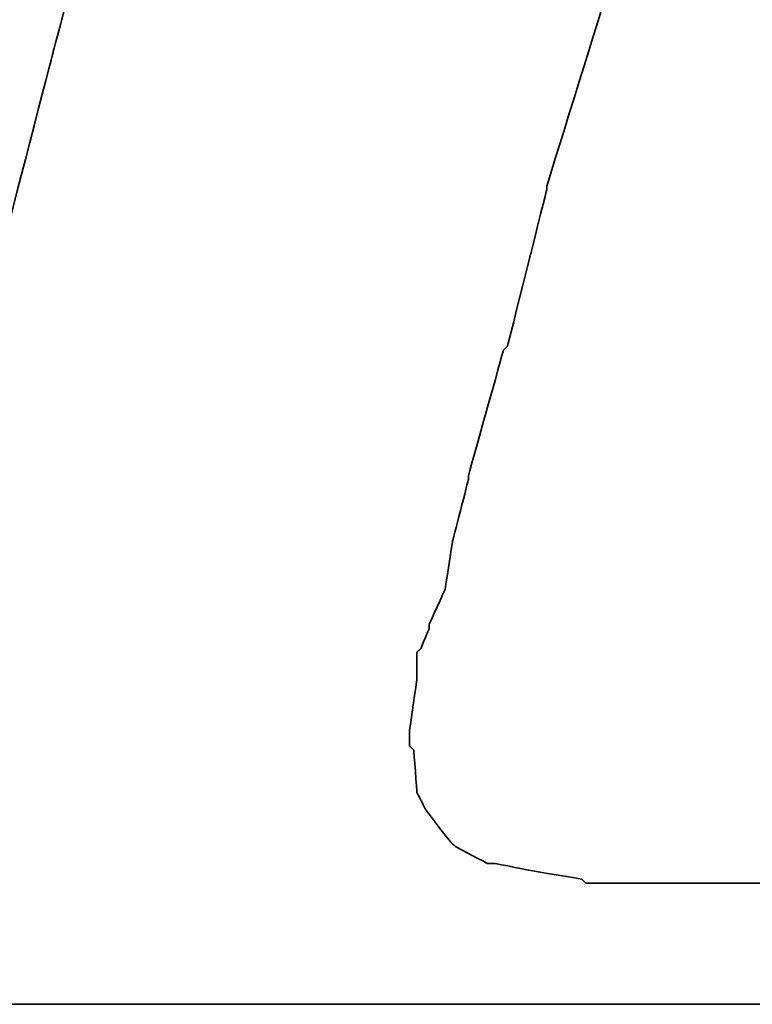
# Model space of a CAD drawing. Header units: millimetres. Extents: x -115 to 753, y -125 to 121.
# Tile 80 of 96: x 479.904 to 480.68, y 4.475 to 5.518. Entities that reach past the tile are written whole.
import ezdxf

# ---------------------------------------------------------------- set-up
doc = ezdxf.new("R2010")
doc.units = ezdxf.units.MM
doc.layers.add('DIM', color=4, linetype='Continuous')
doc.layers.add('layer 1', color=7, linetype='Continuous')

# ---------------------------------------------------------------- blocks, each defined once
blk = doc.blocks.new('TBI MOTION logo(完整正式版)')
at = {"layer": 'layer 1', "color": 22, "lineweight": 35}
blk.add_open_spline([(-40.59125, -7.943749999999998), (-40.59125, -7.943749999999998), (-40.97375, -7.943749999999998), (-40.97375, -7.943749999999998), (-40.97375, -7.943749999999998), (-40.97375, -7.943749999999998), (-41.38125, -7.943749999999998), (-41.38125, -7.943749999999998), (-41.38125, -7.943749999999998), (-41.38125, -7.943749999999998), (-41.54874999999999, -7.943749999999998), (-41.54874999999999, -7.943749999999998), (-41.54874999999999, -7.943749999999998), (-41.54874999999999, -7.943749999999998), (-41.59875, -7.943749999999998), (-41.59875, -7.943749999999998), (-41.59875, -7.943749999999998), (-41.59875, -7.943749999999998), (-41.88374999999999, -7.943749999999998), (-41.88374999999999, -7.943749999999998), (-41.88374999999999, -7.943749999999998), (-41.88374999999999, -7.943749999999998), (-41.90875, -7.91875), (-41.90875, -7.91875), (-41.90875, -7.91875), (-41.90875, -7.91875), (-42.19875, -7.871249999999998), (-42.19875, -7.871249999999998), (-42.19875, -7.871249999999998), (-42.19875, -7.871249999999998), (-42.43875, -7.82375), (-42.43875, -7.82375), (-42.43875, -7.82375), (-42.43875, -7.82375), (-42.45875, -7.82375), (-42.45875, -7.82375), (-42.45875, -7.82375), (-42.45875, -7.82375), (-42.48624999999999, -7.82375), (-42.48624999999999, -7.82375), (-42.48624999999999, -7.82375), (-42.48624999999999, -7.82375), (-42.67625, -7.723749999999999), (-42.67625, -7.723749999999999), (-42.67625, -7.723749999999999), (-42.67625, -7.723749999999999), (-42.70125, -7.70375), (-42.70125, -7.70375), (-42.70125, -7.70375), (-42.70125, -7.70375), (-42.72375, -7.678749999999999), (-42.72375, -7.678749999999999), (-42.72375, -7.678749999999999), (-42.72375, -7.678749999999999), (-42.86875, -7.488749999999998), (-42.86875, -7.488749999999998), (-42.86875, -7.488749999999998), (-42.86875, -7.488749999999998), (-42.89374999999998, -7.438749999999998), (-42.89374999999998, -7.438749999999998), (-42.89374999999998, -7.438749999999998), (-42.89374999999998, -7.438749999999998), (-42.91875, -7.388749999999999), (-42.91875, -7.388749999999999), (-42.91875, -7.388749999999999), (-42.91875, -7.388749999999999), (-42.93874999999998, -7.12875), (-42.93874999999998, -7.12875), (-42.93874999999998, -7.12875), (-42.93874999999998, -7.12875), (-42.96375, -7.103749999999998), (-42.96375, -7.103749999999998), (-42.96375, -7.103749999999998), (-42.96375, -7.103749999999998), (-42.96375, -7.053749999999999), (-42.96375, -7.053749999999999), (-42.96375, -7.053749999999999), (-42.96375, -7.053749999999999), (-42.96375, -7.00875), (-42.96375, -7.00875), (-42.96375, -7.00875), (-42.96375, -7.00875), (-42.91875, -6.69625), (-42.91875, -6.69625), (-42.91875, -6.69625), (-42.91875, -6.69625), (-42.91875, -6.62375), (-42.91875, -6.62375), (-42.91875, -6.62375), (-42.91875, -6.62375), (-42.91875, -6.59625), (-42.91875, -6.59625), (-42.91875, -6.59625), (-42.91875, -6.59625), (-42.91875, -6.57375), (-42.91875, -6.57375), (-42.91875, -6.57375), (-42.91875, -6.57375), (-42.91875, -6.528749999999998), (-42.91875, -6.528749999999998), (-42.91875, -6.528749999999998), (-42.91875, -6.528749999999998), (-42.89374999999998, -6.50375), (-42.89374999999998, -6.50375), (-42.89374999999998, -6.50375), (-42.89374999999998, -6.50375), (-42.84374999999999, -6.38375), (-42.84374999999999, -6.38375), (-42.84374999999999, -6.38375), (-42.84374999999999, -6.38375), (-42.84374999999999, -6.358749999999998), (-42.84374999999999, -6.358749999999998), (-42.84374999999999, -6.358749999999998), (-42.84374999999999, -6.358749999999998), (-42.74625, -6.143749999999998), (-42.74625, -6.143749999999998), (-42.74625, -6.143749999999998), (-42.74625, -6.143749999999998), (-42.70125, -5.853749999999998), (-42.70125, -5.853749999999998), (-42.70125, -5.853749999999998), (-42.70125, -5.853749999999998), (-42.60374999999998, -5.47125), (-42.60374999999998, -5.47125), (-42.60374999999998, -5.47125), (-42.60374999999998, -5.47125), (-42.60374999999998, -5.44875), (-42.60374999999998, -5.44875), (-42.60374999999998, -5.44875), (-42.60374999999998, -5.44875), (-42.38875, -4.678749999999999), (-42.38875, -4.678749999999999), (-42.38875, -4.678749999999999), (-42.38875, -4.678749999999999), (-42.36375, -4.653749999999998), (-42.36375, -4.653749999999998), (-42.36375, -4.653749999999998), (-42.36375, -4.653749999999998), (-42.12375, -3.69625), (-42.12375, -3.69625), (-42.12375, -3.69625), (-42.12375, -3.69625), (-42.12375, -3.67374), (-42.12375, -3.67374), (-42.12375, -3.67374), (-42.12375, -3.67374), (-41.78875, -2.593739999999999), (-41.78875, -2.593739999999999), (-41.78875, -2.593739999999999), (-41.78875, -2.593739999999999), (-41.18875, -0.19375), (-41.18875, -0.19375), (-41.18875, -0.19375), (-41.18875, -0.19375), (-40.54375, 2.20624), (-40.54375, 2.20624), (-40.54375, 2.20624), (-40.54375, 2.20624), (-40.25374999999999, 3.308749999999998), (-40.25374999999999, 3.308749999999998), (-40.25374999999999, 3.308749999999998), (-40.25374999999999, 3.308749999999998), (-39.98875, 4.27125), (-39.98875, 4.27125), (-39.98875, 4.27125), (-39.98875, 4.27125), (-39.77375, 5.131249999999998), (-39.77375, 5.131249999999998), (-39.77375, 5.131249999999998), (-39.77375, 5.131249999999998), (-39.67875, 5.47125), (-39.67875, 5.47125), (-39.67875, 5.47125), (-39.67875, 5.47125), (-39.60375, 5.756249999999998), (-39.60375, 5.756249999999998), (-39.60375, 5.756249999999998), (-39.60375, 5.756249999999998), (-39.60375, 5.78125), (-39.60375, 5.78125), (-39.60375, 5.78125), (-39.60375, 5.78125), (-39.50875, 5.97125), (-39.50875, 5.97125), (-39.50875, 5.97125), (-39.50875, 5.97125), (-39.50875, 6.138749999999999), (-39.50875, 6.138749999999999), (-39.50875, 6.138749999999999), (-39.50875, 6.138749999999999), (-39.48625, 6.166249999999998), (-39.48625, 6.166249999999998), (-39.48625, 6.166249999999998), (-39.48625, 6.166249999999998), (-39.46125, 6.286249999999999), (-39.46125, 6.286249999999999), (-39.46125, 6.286249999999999), (-39.46125, 6.286249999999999), (-39.46125, 6.426249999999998), (-39.46125, 6.426249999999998), (-39.46125, 6.426249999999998), (-39.46125, 6.426249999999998), (-39.41375, 6.426249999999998), (-39.41375, 6.426249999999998), (-39.41375, 6.426249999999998), (-39.41375, 6.426249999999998), (-39.29375, 6.69125), (-39.29375, 6.69125), (-39.29375, 6.69125), (-39.29375, 6.69125), (-39.26875, 6.741249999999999), (-39.26875, 6.741249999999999), (-39.26875, 6.741249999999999), (-39.26875, 6.741249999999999), (-39.24375, 6.76625), (-39.24375, 6.76625), (-39.24375, 6.76625), (-39.24375, 6.76625), (-38.98375, 7.006239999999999), (-38.98375, 7.006239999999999), (-38.98375, 7.006239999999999), (-38.98375, 7.006239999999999), (-38.95625, 7.026239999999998), (-38.95625, 7.026239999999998), (-38.95625, 7.026239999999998), (-38.95625, 7.026239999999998), (-38.78875, 7.126239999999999), (-38.78875, 7.126239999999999), (-38.78875, 7.126239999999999), (-38.78875, 7.126239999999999), (-38.76375, 7.126239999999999), (-38.76375, 7.126239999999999), (-38.76375, 7.126239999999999), (-38.76375, 7.126239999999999), (-38.74375, 7.126239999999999), (-38.74375, 7.126239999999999), (-38.74375, 7.126239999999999), (-38.74375, 7.126239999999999), (-38.52875, 7.171249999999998), (-38.52875, 7.171249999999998), (-38.52875, 7.171249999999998), (-38.52875, 7.171249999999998), (-38.52875, 7.196239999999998), (-38.52875, 7.196239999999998), (-38.52875, 7.196239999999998), (-38.52875, 7.196239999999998), (-38.50375, 7.196239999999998), (-38.50375, 7.196239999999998), (-38.50375, 7.196239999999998), (-38.50375, 7.196239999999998), (-38.26125, 7.21875), (-38.26125, 7.21875), (-38.26125, 7.21875), (-38.26125, 7.21875), (-38.23875000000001, 7.246239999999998), (-38.23875000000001, 7.246239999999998), (-38.23875000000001, 7.246239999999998), (-38.23875000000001, 7.246239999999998), (-38.21625, 7.246239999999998), (-38.21625, 7.246239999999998), (-38.21625, 7.246239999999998), (-38.21625, 7.246239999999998), (-38.18875, 7.246239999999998), (-38.18875, 7.246239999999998), (-38.18875, 7.246239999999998), (-38.18875, 7.246239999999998), (-37.90375, 7.246239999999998), (-37.90375, 7.246239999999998), (-37.90375, 7.246239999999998), (-37.90375, 7.246239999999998), (-37.85375, 7.246239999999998), (-37.85375, 7.246239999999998), (-37.85375, 7.246239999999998), (-37.85375, 7.246239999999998), (-37.75875, 7.246239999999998), (-37.75875, 7.246239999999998), (-37.75875, 7.246239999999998), (-37.75875, 7.246239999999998), (-37.42375, 7.246239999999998), (-37.42375, 7.246239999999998), (-37.42375, 7.246239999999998), (-37.42375, 7.246239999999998), (-37.08875, 7.246239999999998), (-37.08875, 7.246239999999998), (-37.08875, 7.246239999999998), (-37.08875, 7.246239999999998), (-37.06375, 7.246239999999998), (-37.06375, 7.246239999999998), (-37.06375, 7.246239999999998), (-37.06375, 7.246239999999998), (-37.06375, 7.266239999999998), (-37.06375, 7.266239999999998), (-37.06375, 7.266239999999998), (-37.06375, 7.266239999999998), (-37.03875, 7.291249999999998), (-37.03875, 7.291249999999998), (-37.03875, 7.291249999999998), (-37.03875, 7.291249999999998), (-37.03875, 7.31625), (-37.03875, 7.31625), (-37.03875, 7.31625), (-37.03875, 7.31625), (-36.94125, 7.676249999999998), (-36.94125, 7.676249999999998), (-36.94125, 7.676249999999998), (-36.94125, 7.676249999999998), (-36.86875, 7.98625), (-36.86875, 7.98625), (-36.86875, 7.98625), (-36.86875, 7.98625), (-36.98875000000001, 7.98625), (-36.98875000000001, 7.98625), (-36.98875000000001, 7.98625), (-36.98875000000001, 7.98625), (-37.42375, 7.98625), (-37.42375, 7.98625), (-37.42375, 7.98625), (-37.42375, 7.98625), (-37.94875, 7.98625), (-37.94875, 7.98625), (-37.94875, 7.98625), (-37.94875, 7.98625), (-38.57375, 7.98625), (-38.57375, 7.98625), (-38.57375, 7.98625), (-38.57375, 7.98625), (-39.29375, 7.98625), (-39.29375, 7.98625), (-39.29375, 7.98625), (-39.29375, 7.98625), (-40.82875, 7.98625), (-40.82875, 7.98625), (-40.82875, 7.98625), (-40.82875, 7.98625), (-42.36375, 7.98625), (-42.36375, 7.98625), (-42.36375, 7.98625), (-42.36375, 7.98625), (-43.08375, 7.98625), (-43.08375, 7.98625), (-43.08375, 7.98625), (-43.08375, 7.98625), (-43.70875, 7.98625), (-43.70875, 7.98625), (-43.70875, 7.98625), (-43.70875, 7.98625), (-44.23375, 7.98625), (-44.23375, 7.98625), (-44.23375, 7.98625), (-44.23375, 7.98625), (-44.66875, 7.98625), (-44.66875, 7.98625), (-44.66875, 7.98625), (-44.66875, 7.98625), (-44.88375, 7.98625), (-44.88375, 7.98625), (-44.88375, 7.98625), (-44.88375, 7.98625), (-44.90874999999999, 7.94125), (-44.90874999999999, 7.94125), (-44.90874999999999, 7.94125), (-44.90874999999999, 7.94125), (-44.90874999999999, 7.916249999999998), (-44.90874999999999, 7.916249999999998), (-44.90874999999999, 7.916249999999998), (-44.90874999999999, 7.916249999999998), (-45.00375, 7.55625), (-45.00375, 7.55625), (-45.00375, 7.55625), (-45.00375, 7.55625), (-45.05374999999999, 7.246239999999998), (-45.05374999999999, 7.246239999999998), (-45.05374999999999, 7.246239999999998), (-45.05374999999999, 7.246239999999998), (-44.61875, 7.246239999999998), (-44.61875, 7.246239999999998), (-44.61875, 7.246239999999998), (-44.61875, 7.246239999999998), (-44.11375, 7.246239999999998), (-44.11375, 7.246239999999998), (-44.11375, 7.246239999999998), (-44.11375, 7.246239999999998), (-43.99375, 7.246239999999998), (-43.99375, 7.246239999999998), (-43.99375, 7.246239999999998), (-43.99375, 7.246239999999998), (-43.94625, 7.246239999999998), (-43.94625, 7.246239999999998), (-43.94625, 7.246239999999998), (-43.94625, 7.246239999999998), (-43.92374, 7.246239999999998), (-43.92374, 7.246239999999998), (-43.92374, 7.246239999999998), (-43.92374, 7.246239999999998), (-43.65874999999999, 7.246239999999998), (-43.65874999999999, 7.246239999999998), (-43.65874999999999, 7.246239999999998), (-43.65874999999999, 7.246239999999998), (-43.63875, 7.21875), (-43.63875, 7.21875), (-43.63875, 7.21875), (-43.63875, 7.21875), (-43.46874999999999, 7.196239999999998), (-43.46874999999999, 7.196239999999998), (-43.46874999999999, 7.196239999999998), (-43.46874999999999, 7.196239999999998), (-43.39875, 7.196239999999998), (-43.39875, 7.196239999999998), (-43.39875, 7.196239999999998), (-43.39875, 7.196239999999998), (-43.37125, 7.171249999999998), (-43.37125, 7.171249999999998), (-43.37125, 7.171249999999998), (-43.37125, 7.171249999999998), (-43.34875, 7.171249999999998), (-43.34875, 7.171249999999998), (-43.34875, 7.171249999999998), (-43.34875, 7.171249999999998), (-43.20375, 7.126239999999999), (-43.20375, 7.126239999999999), (-43.20375, 7.126239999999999), (-43.20375, 7.126239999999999), (-43.05875, 7.076239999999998), (-43.05875, 7.076239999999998), (-43.05875, 7.076239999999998), (-43.05875, 7.076239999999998), (-43.01375, 7.076239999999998), (-43.01375, 7.076239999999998), (-43.01375, 7.076239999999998), (-43.01375, 7.076239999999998), (-42.98875, 7.026239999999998), (-42.98875, 7.026239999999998), (-42.98875, 7.026239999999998), (-42.98875, 7.026239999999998), (-42.79874999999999, 6.86125), (-42.79874999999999, 6.86125), (-42.79874999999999, 6.86125), (-42.79874999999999, 6.86125), (-42.77375, 6.81125), (-42.77375, 6.81125), (-42.77375, 6.81125), (-42.77375, 6.81125), (-42.74625, 6.76625), (-42.74625, 6.76625), (-42.74625, 6.76625), (-42.74625, 6.76625), (-42.72375, 6.47625), (-42.72375, 6.47625), (-42.72375, 6.47625), (-42.72375, 6.47625), (-42.70125, 6.45124), (-42.70125, 6.45124), (-42.70125, 6.45124), (-42.70125, 6.45124), (-42.70125, 6.426249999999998), (-42.70125, 6.426249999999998), (-42.70125, 6.426249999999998), (-42.70125, 6.426249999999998), (-42.72375, 6.40625), (-42.72375, 6.40625), (-42.72375, 6.40625), (-42.72375, 6.40625), (-42.74625, 5.97125), (-42.74625, 5.97125), (-42.74625, 5.97125), (-42.74625, 5.97125), (-42.74625, 5.94625), (-42.74625, 5.94625), (-42.74625, 5.94625), (-42.74625, 5.94625), (-42.74625, 5.926249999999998), (-42.74625, 5.926249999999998), (-42.74625, 5.926249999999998), (-42.74625, 5.926249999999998), (-42.77375, 5.876249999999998), (-42.77375, 5.876249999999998), (-42.77375, 5.876249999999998), (-42.77375, 5.876249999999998), (-42.81875, 5.80625), (-42.81875, 5.80625), (-42.81875, 5.80625), (-42.81875, 5.80625), (-42.86875, 5.63625), (-42.86875, 5.63625), (-42.86875, 5.63625), (-42.86875, 5.63625), (-42.91875, 5.39625), (-42.91875, 5.39625), (-42.91875, 5.39625), (-42.91875, 5.39625), (-42.91875, 5.37124), (-42.91875, 5.37124), (-42.91875, 5.37124), (-42.91875, 5.37124), (-43.01375, 5.10874), (-43.01375, 5.10874), (-43.01375, 5.10874), (-43.01375, 5.10874), (-43.10875, 4.771239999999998), (-43.10875, 4.771239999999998), (-43.10875, 4.771239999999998), (-43.10875, 4.771239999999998), (-43.29875, 3.956249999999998), (-43.29875, 3.956249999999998), (-43.29875, 3.956249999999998), (-43.29875, 3.956249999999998), (-43.58875, 2.951249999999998), (-43.58875, 2.951249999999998), (-43.58875, 2.951249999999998), (-43.58875, 2.951249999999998), (-43.87375, 1.87125), (-43.87375, 1.87125), (-43.87375, 1.87125), (-43.87375, 1.87125), (-44.52625, -0.50374), (-44.52625, -0.50374), (-44.52625, -0.50374), (-44.52625, -0.50374), (-45.14874999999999, -2.853749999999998), (-45.14874999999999, -2.853749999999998), (-45.14874999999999, -2.853749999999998), (-45.14874999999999, -2.853749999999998), (-45.43375, -3.95875), (-45.43375, -3.95875), (-45.43375, -3.95875), (-45.43375, -3.95875), (-45.69874999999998, -4.96875), (-45.69874999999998, -4.96875), (-45.69874999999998, -4.96875), (-45.69874999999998, -4.96875), (-45.91375, -5.78375), (-45.91375, -5.78375), (-45.91375, -5.78375), (-45.91375, -5.78375), (-46.01374999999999, -6.11875), (-46.01374999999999, -6.11875), (-46.01374999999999, -6.11875), (-46.01374999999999, -6.11875), (-46.01374999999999, -6.143749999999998), (-46.01374999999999, -6.143749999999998), (-46.01374999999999, -6.143749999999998), (-46.01374999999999, -6.143749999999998), (-46.10875, -6.40875), (-46.10875, -6.40875), (-46.10875, -6.40875), (-46.10875, -6.40875), (-46.15375, -6.648749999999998), (-46.15375, -6.648749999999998), (-46.15375, -6.648749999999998), (-46.15375, -6.648749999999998), (-46.20375, -6.83875), (-46.20375, -6.83875), (-46.20375, -6.83875), (-46.20375, -6.83875), (-46.22874999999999, -6.933749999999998), (-46.22874999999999, -6.933749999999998), (-46.22874999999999, -6.933749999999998), (-46.22874999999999, -6.933749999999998), (-46.22874999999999, -7.07875), (-46.22874999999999, -7.07875), (-46.22874999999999, -7.07875), (-46.22874999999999, -7.07875), (-46.27374999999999, -7.07875), (-46.27374999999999, -7.07875), (-46.27374999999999, -7.07875), (-46.27374999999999, -7.07875), (-46.39375, -7.34375), (-46.39375, -7.34375), (-46.39375, -7.34375), (-46.39375, -7.34375), (-46.39375, -7.36875), (-46.39375, -7.36875), (-46.39375, -7.36875), (-46.39375, -7.36875), (-46.42125, -7.388749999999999), (-46.42125, -7.388749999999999), (-46.42125, -7.388749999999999), (-46.42125, -7.388749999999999), (-46.68375, -7.678749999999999), (-46.68375, -7.678749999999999), (-46.68375, -7.678749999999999), (-46.68375, -7.678749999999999), (-46.70875, -7.70375), (-46.70875, -7.70375), (-46.70875, -7.70375), (-46.70875, -7.70375), (-46.75374999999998, -7.723749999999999), (-46.75374999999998, -7.723749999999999), (-46.75374999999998, -7.723749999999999), (-46.75374999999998, -7.723749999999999), (-47.08874999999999, -7.871249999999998), (-47.08874999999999, -7.871249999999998), (-47.08874999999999, -7.871249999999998), (-47.08874999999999, -7.871249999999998), (-47.11625, -7.871249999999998), (-47.11625, -7.871249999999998), (-47.11625, -7.871249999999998), (-47.11625, -7.871249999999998), (-47.13875, -7.893749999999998), (-47.13875, -7.893749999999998), (-47.13875, -7.893749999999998), (-47.13875, -7.893749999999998), (-47.56874999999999, -7.91875), (-47.56874999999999, -7.91875), (-47.56874999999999, -7.91875), (-47.56874999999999, -7.91875), (-47.59624999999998, -7.943749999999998), (-47.59624999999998, -7.943749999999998), (-47.59624999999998, -7.943749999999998), (-47.59624999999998, -7.943749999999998), (-47.64375, -7.943749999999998), (-47.64375, -7.943749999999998), (-47.64375, -7.943749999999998), (-47.64375, -7.943749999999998), (-47.73625, -7.943749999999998), (-47.73625, -7.943749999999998), (-47.73625, -7.943749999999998), (-47.73625, -7.943749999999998), (-48.07375, -7.943749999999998), (-48.07375, -7.943749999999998), (-48.07375, -7.943749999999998), (-48.07375, -7.943749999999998), (-48.36125, -7.943749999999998), (-48.36125, -7.943749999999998), (-48.36125, -7.943749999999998), (-48.36125, -7.943749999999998), (-48.36125, -7.966249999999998), (-48.36125, -7.966249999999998), (-48.36125, -7.966249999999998), (-48.36125, -7.966249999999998), (-48.36125, -7.991249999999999), (-48.36125, -7.991249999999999), (-48.36125, -7.991249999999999), (-48.36125, -7.991249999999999), (-48.38875, -8.013749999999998), (-48.38875, -8.013749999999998), (-48.38875, -8.013749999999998), (-48.38875, -8.013749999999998), (-48.50875, -8.34875), (-48.50875, -8.34875), (-48.50875, -8.34875), (-48.50875, -8.34875), (-48.55375, -8.68625), (-48.55375, -8.68625), (-48.55375, -8.68625), (-48.55375, -8.68625), (-48.45875, -8.68625), (-48.45875, -8.68625), (-48.45875, -8.68625), (-48.45875, -8.68625), (-48.07375, -8.68625), (-48.07375, -8.68625), (-48.07375, -8.68625), (-48.07375, -8.68625), (-47.52374999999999, -8.68625), (-47.52374999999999, -8.68625), (-47.52374999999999, -8.68625), (-47.52374999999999, -8.68625), (-46.92375, -8.68625), (-46.92375, -8.68625), (-46.92375, -8.68625), (-46.92375, -8.68625), (-46.25375, -8.68625), (-46.25375, -8.68625), (-46.25375, -8.68625), (-46.25375, -8.68625), (-46.20375, -8.68625), (-46.20375, -8.68625), (-46.20375, -8.68625), (-46.20375, -8.68625), (-44.71375, -8.68625), (-44.71375, -8.68625), (-44.71375, -8.68625), (-44.71375, -8.68625), (-43.22874999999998, -8.68625), (-43.22874999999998, -8.68625), (-43.22874999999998, -8.68625), (-43.22874999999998, -8.68625), (-42.55875, -8.68625), (-42.55875, -8.68625), (-42.55875, -8.68625), (-42.55875, -8.68625), (-42.50874999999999, -8.68625), (-42.50874999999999, -8.68625), (-42.50874999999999, -8.68625), (-42.50874999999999, -8.68625), (-41.93375, -8.68625), (-41.93375, -8.68625), (-41.93375, -8.68625), (-41.93375, -8.68625), (-41.38125, -8.68625), (-41.38125, -8.68625), (-41.38125, -8.68625), (-41.38125, -8.68625), (-40.97375, -8.68625), (-40.97375, -8.68625), (-40.97375, -8.68625), (-40.97375, -8.68625), (-40.78125, -8.68625), (-40.78125, -8.68625), (-40.78125, -8.68625), (-40.78125, -8.68625), (-40.78125, -8.638749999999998), (-40.78125, -8.638749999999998), (-40.78125, -8.638749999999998), (-40.78125, -8.638749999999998), (-40.75874999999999, -8.638749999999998), (-40.75874999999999, -8.638749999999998), (-40.75874999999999, -8.638749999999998), (-40.75874999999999, -8.638749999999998), (-40.66374999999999, -8.27875), (-40.66374999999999, -8.27875), (-40.66374999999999, -8.27875), (-40.66374999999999, -8.27875), (-40.59125, -7.943749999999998), (-40.59125, -7.943749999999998)], degree=3, knots=[0, 0, 0, 0, 0.0055865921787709, 0.0055865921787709, 0.0055865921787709, 0.0055866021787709, 0.0111731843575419, 0.0111731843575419, 0.0111731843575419, 0.0111731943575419, 0.0167597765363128, 0.0167597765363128, 0.0167597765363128, 0.0167597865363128, 0.0223463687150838, 0.0223463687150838, 0.0223463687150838, 0.0223463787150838, 0.0279329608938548, 0.0279329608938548, 0.0279329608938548, 0.0279329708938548, 0.0335195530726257, 0.0335195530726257, 0.0335195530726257, 0.0335195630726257, 0.0391061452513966, 0.0391061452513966, 0.0391061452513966, 0.0391061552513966, 0.0446927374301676, 0.0446927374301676, 0.0446927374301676, 0.0446927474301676, 0.0502793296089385, 0.0502793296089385, 0.0502793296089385, 0.0502793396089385, 0.0558659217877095, 0.0558659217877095, 0.0558659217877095, 0.0558659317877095, 0.0614525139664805, 0.0614525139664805, 0.0614525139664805, 0.0614525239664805, 0.0670391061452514, 0.0670391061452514, 0.0670391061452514, 0.0670391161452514, 0.0726256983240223, 0.0726256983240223, 0.0726256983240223, 0.0726257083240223, 0.0782122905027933, 0.0782122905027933, 0.0782122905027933, 0.0782123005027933, 0.0837988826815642, 0.0837988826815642, 0.0837988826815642, 0.0837988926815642, 0.0893854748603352, 0.0893854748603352, 0.0893854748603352, 0.0893854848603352, 0.0949720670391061, 0.0949720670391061, 0.0949720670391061, 0.0949720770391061, 0.1005586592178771, 0.1005586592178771, 0.1005586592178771, 0.1005586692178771, 0.106145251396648, 0.106145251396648, 0.106145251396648, 0.106145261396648, 0.1117318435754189, 0.1117318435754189, 0.1117318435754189, 0.1117318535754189, 0.1173184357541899, 0.1173184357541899, 0.1173184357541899, 0.1173184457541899, 0.1229050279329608, 0.1229050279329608, 0.1229050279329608, 0.1229050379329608, 0.1284916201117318, 0.1284916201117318, 0.1284916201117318, 0.1284916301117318, 0.1340782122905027, 0.1340782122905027, 0.1340782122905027, 0.1340782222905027, 0.1396648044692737, 0.1396648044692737, 0.1396648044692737, 0.1396648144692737, 0.1452513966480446, 0.1452513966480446, 0.1452513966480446, 0.1452514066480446, 0.1508379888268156, 0.1508379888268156, 0.1508379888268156, 0.1508379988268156, 0.1564245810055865, 0.1564245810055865, 0.1564245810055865, 0.1564245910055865, 0.1620111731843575, 0.1620111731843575, 0.1620111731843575, 0.1620111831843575, 0.1675977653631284, 0.1675977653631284, 0.1675977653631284, 0.1675977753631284, 0.1731843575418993, 0.1731843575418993, 0.1731843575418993, 0.1731843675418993, 0.1787709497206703, 0.1787709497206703, 0.1787709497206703, 0.1787709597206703, 0.1843575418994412, 0.1843575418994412, 0.1843575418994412, 0.1843575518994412, 0.1899441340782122, 0.1899441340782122, 0.1899441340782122, 0.1899441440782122, 0.1955307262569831, 0.1955307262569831, 0.1955307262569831, 0.1955307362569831, 0.2011173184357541, 0.2011173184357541, 0.2011173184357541, 0.2011173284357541, 0.206703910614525, 0.206703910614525, 0.206703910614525, 0.206703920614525, 0.2122905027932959, 0.2122905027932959, 0.2122905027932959, 0.2122905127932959, 0.2178770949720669, 0.2178770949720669, 0.2178770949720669, 0.2178771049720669, 0.2234636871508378, 0.2234636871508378, 0.2234636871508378, 0.2234636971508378, 0.2290502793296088, 0.2290502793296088, 0.2290502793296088, 0.2290502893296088, 0.2346368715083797, 0.2346368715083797, 0.2346368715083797, 0.2346368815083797, 0.2402234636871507, 0.2402234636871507, 0.2402234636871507, 0.2402234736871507, 0.2458100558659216, 0.2458100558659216, 0.2458100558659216, 0.2458100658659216, 0.2513966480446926, 0.2513966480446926, 0.2513966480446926, 0.2513966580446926, 0.2569832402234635, 0.2569832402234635, 0.2569832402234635, 0.2569832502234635, 0.2625698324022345, 0.2625698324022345, 0.2625698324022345, 0.2625698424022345, 0.2681564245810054, 0.2681564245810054, 0.2681564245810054, 0.2681564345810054, 0.2737430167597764, 0.2737430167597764, 0.2737430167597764, 0.2737430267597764, 0.2793296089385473, 0.2793296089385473, 0.2793296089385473, 0.2793296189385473, 0.2849162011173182, 0.2849162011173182, 0.2849162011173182, 0.2849162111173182, 0.2905027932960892, 0.2905027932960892, 0.2905027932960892, 0.2905028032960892, 0.2960893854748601, 0.2960893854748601, 0.2960893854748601, 0.29608939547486, 0.3016759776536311, 0.3016759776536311, 0.3016759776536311, 0.3016759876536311, 0.3072625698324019, 0.3072625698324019, 0.3072625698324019, 0.3072625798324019, 0.312849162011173, 0.312849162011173, 0.312849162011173, 0.312849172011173, 0.3184357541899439, 0.3184357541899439, 0.3184357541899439, 0.3184357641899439, 0.3240223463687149, 0.3240223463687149, 0.3240223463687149, 0.3240223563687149, 0.3296089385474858, 0.3296089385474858, 0.3296089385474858, 0.3296089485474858, 0.3351955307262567, 0.3351955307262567, 0.3351955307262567, 0.3351955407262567, 0.3407821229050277, 0.3407821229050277, 0.3407821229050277, 0.3407821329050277, 0.3463687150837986, 0.3463687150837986, 0.3463687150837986, 0.3463687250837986, 0.3519553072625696, 0.3519553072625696, 0.3519553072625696, 0.3519553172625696, 0.3575418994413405, 0.3575418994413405, 0.3575418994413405, 0.3575419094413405, 0.3631284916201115, 0.3631284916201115, 0.3631284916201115, 0.3631285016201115, 0.3687150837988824, 0.3687150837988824, 0.3687150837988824, 0.3687150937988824, 0.3743016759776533, 0.3743016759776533, 0.3743016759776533, 0.3743016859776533, 0.3798882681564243, 0.3798882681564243, 0.3798882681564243, 0.3798882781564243, 0.3854748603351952, 0.3854748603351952, 0.3854748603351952, 0.3854748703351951, 0.3910614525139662, 0.3910614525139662, 0.3910614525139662, 0.3910614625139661, 0.3966480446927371, 0.3966480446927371, 0.3966480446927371, 0.3966480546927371, 0.4022346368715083, 0.4022346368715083, 0.4022346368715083, 0.4022346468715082, 0.407821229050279, 0.407821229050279, 0.407821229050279, 0.407821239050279, 0.4134078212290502, 0.4134078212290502, 0.4134078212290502, 0.4134078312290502, 0.4189944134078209, 0.4189944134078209, 0.4189944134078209, 0.4189944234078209, 0.4245810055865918, 0.4245810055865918, 0.4245810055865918, 0.4245810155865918, 0.4301675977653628, 0.4301675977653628, 0.4301675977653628, 0.4301676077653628, 0.4357541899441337, 0.4357541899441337, 0.4357541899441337, 0.4357541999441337, 0.4413407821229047, 0.4413407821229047, 0.4413407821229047, 0.4413407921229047, 0.4469273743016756, 0.4469273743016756, 0.4469273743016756, 0.4469273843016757, 0.4525139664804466, 0.4525139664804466, 0.4525139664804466, 0.4525139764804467, 0.4581005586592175, 0.4581005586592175, 0.4581005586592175, 0.4581005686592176, 0.4636871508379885, 0.4636871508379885, 0.4636871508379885, 0.4636871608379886, 0.4692737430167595, 0.4692737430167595, 0.4692737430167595, 0.4692737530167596, 0.4748603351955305, 0.4748603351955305, 0.4748603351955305, 0.4748603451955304, 0.4804469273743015, 0.4804469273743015, 0.4804469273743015, 0.4804469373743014, 0.4860335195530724, 0.4860335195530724, 0.4860335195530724, 0.4860335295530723, 0.4916201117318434, 0.4916201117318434, 0.4916201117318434, 0.4916201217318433, 0.4972067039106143, 0.4972067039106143, 0.4972067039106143, 0.4972067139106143, 0.5027932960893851, 0.5027932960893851, 0.5027932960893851, 0.5027933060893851, 0.508379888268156, 0.508379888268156, 0.508379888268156, 0.508379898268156, 0.513966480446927, 0.513966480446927, 0.513966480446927, 0.5139664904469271, 0.519553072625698, 0.519553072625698, 0.519553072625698, 0.5195530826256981, 0.525139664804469, 0.525139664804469, 0.525139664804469, 0.525139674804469, 0.53072625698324, 0.53072625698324, 0.53072625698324, 0.5307262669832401, 0.536312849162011, 0.536312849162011, 0.536312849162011, 0.5363128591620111, 0.541899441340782, 0.541899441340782, 0.541899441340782, 0.5418994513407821, 0.547486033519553, 0.547486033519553, 0.547486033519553, 0.547486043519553, 0.553072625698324, 0.553072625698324, 0.553072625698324, 0.5530726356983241, 0.558659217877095, 0.558659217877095, 0.558659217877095, 0.558659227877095, 0.564245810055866, 0.564245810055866, 0.564245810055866, 0.564245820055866, 0.569832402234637, 0.569832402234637, 0.569832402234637, 0.5698324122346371, 0.575418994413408, 0.575418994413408, 0.575418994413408, 0.575419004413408, 0.581005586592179, 0.581005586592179, 0.581005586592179, 0.581005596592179, 0.58659217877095, 0.58659217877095, 0.58659217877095, 0.58659218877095, 0.592178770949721, 0.592178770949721, 0.592178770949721, 0.5921787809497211, 0.5977653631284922, 0.5977653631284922, 0.5977653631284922, 0.5977653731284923, 0.603351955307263, 0.603351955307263, 0.603351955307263, 0.603351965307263, 0.608938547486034, 0.608938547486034, 0.608938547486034, 0.608938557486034, 0.6145251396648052, 0.6145251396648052, 0.6145251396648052, 0.6145251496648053, 0.6201117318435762, 0.6201117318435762, 0.6201117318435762, 0.6201117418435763, 0.6256983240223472, 0.6256983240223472, 0.6256983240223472, 0.6256983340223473, 0.631284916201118, 0.631284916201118, 0.631284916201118, 0.631284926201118, 0.6368715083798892, 0.6368715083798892, 0.6368715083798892, 0.6368715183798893, 0.6424581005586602, 0.6424581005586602, 0.6424581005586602, 0.6424581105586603, 0.6480446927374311, 0.6480446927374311, 0.6480446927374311, 0.6480447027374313, 0.6536312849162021, 0.6536312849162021, 0.6536312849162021, 0.6536312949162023, 0.6592178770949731, 0.6592178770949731, 0.6592178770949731, 0.6592178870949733, 0.6648044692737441, 0.6648044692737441, 0.6648044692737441, 0.6648044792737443, 0.6703910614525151, 0.6703910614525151, 0.6703910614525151, 0.6703910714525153, 0.6759776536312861, 0.6759776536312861, 0.6759776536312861, 0.6759776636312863, 0.6815642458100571, 0.6815642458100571, 0.6815642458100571, 0.6815642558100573, 0.687150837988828, 0.687150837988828, 0.687150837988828, 0.687150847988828, 0.6927374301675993, 0.6927374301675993, 0.6927374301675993, 0.6927374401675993, 0.69832402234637, 0.69832402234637, 0.69832402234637, 0.69832403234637, 0.703910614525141, 0.703910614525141, 0.703910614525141, 0.703910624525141, 0.7094972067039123, 0.7094972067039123, 0.7094972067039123, 0.7094972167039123, 0.715083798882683, 0.715083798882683, 0.715083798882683, 0.715083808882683, 0.7206703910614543, 0.7206703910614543, 0.7206703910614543, 0.7206704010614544, 0.7262569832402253, 0.7262569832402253, 0.7262569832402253, 0.7262569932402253, 0.731843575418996, 0.731843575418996, 0.731843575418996, 0.731843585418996, 0.7374301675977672, 0.7374301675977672, 0.7374301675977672, 0.7374301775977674, 0.7430167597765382, 0.7430167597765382, 0.7430167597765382, 0.7430167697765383, 0.7486033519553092, 0.7486033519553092, 0.7486033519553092, 0.7486033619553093, 0.75418994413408, 0.75418994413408, 0.75418994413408, 0.75418995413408, 0.7597765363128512, 0.7597765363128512, 0.7597765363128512, 0.7597765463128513, 0.7653631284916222, 0.7653631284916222, 0.7653631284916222, 0.7653631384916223, 0.770949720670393, 0.770949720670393, 0.770949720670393, 0.770949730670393, 0.7765363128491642, 0.7765363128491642, 0.7765363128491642, 0.7765363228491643, 0.7821229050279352, 0.7821229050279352, 0.7821229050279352, 0.7821229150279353, 0.787709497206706, 0.787709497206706, 0.787709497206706, 0.787709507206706, 0.7932960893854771, 0.7932960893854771, 0.7932960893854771, 0.7932960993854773, 0.798882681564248, 0.798882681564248, 0.798882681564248, 0.798882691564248, 0.8044692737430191, 0.8044692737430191, 0.8044692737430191, 0.8044692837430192, 0.8100558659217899, 0.8100558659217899, 0.8100558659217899, 0.81005587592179, 0.8156424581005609, 0.8156424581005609, 0.8156424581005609, 0.815642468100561, 0.8212290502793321, 0.8212290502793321, 0.8212290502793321, 0.8212290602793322, 0.8268156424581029, 0.8268156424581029, 0.8268156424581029, 0.826815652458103, 0.8324022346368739, 0.8324022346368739, 0.8324022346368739, 0.832402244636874, 0.8379888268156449, 0.8379888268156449, 0.8379888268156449, 0.837988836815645, 0.8435754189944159, 0.8435754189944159, 0.8435754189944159, 0.843575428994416, 0.8491620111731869, 0.8491620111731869, 0.8491620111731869, 0.849162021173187, 0.8547486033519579, 0.8547486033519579, 0.8547486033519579, 0.854748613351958, 0.8603351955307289, 0.8603351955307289, 0.8603351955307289, 0.860335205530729, 0.8659217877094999, 0.8659217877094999, 0.8659217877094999, 0.8659217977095, 0.8715083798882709, 0.8715083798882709, 0.8715083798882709, 0.871508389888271, 0.8770949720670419, 0.8770949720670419, 0.8770949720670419, 0.877094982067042, 0.8826815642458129, 0.8826815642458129, 0.8826815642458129, 0.882681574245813, 0.888268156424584, 0.888268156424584, 0.888268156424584, 0.8882681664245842, 0.8938547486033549, 0.8938547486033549, 0.8938547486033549, 0.893854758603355, 0.8994413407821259, 0.8994413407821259, 0.8994413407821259, 0.899441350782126, 0.9050279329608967, 0.9050279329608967, 0.9050279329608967, 0.9050279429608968, 0.9106145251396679, 0.9106145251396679, 0.9106145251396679, 0.910614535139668, 0.9162011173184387, 0.9162011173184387, 0.9162011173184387, 0.9162011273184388, 0.9217877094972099, 0.9217877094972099, 0.9217877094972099, 0.92178771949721, 0.9273743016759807, 0.9273743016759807, 0.9273743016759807, 0.9273743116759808, 0.9329608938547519, 0.9329608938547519, 0.9329608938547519, 0.932960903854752, 0.9385474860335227, 0.9385474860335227, 0.9385474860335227, 0.9385474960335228, 0.944134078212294, 0.944134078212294, 0.944134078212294, 0.9441340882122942, 0.9497206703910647, 0.9497206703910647, 0.9497206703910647, 0.9497206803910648, 0.9553072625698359, 0.9553072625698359, 0.9553072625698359, 0.955307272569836, 0.960893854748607, 0.960893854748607, 0.960893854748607, 0.9608938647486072, 0.9664804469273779, 0.9664804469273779, 0.9664804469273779, 0.966480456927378, 0.972067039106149, 0.972067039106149, 0.972067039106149, 0.9720670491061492, 0.9776536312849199, 0.9776536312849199, 0.9776536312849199, 0.97765364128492, 0.9832402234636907, 0.9832402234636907, 0.9832402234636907, 0.9832402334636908, 0.988826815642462, 0.988826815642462, 0.988826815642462, 0.9888268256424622, 0.9944134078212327, 0.9944134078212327, 0.9944134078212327, 0.9944134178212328, 1, 1, 1, 1], dxfattribs=at)

msp = doc.modelspace()

# ---------------------------------------------------------------- block references
at = {"layer": 'DIM', "xscale": 0.1729727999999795, "yscale": 0.1729727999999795, "zscale": 0.1729727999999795}
msp.add_blockref('TBI MOTION logo(完整正式版)', (487.7485377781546, 5.97700432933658), dxfattribs=at)

doc.saveas('drawing.dxf')
